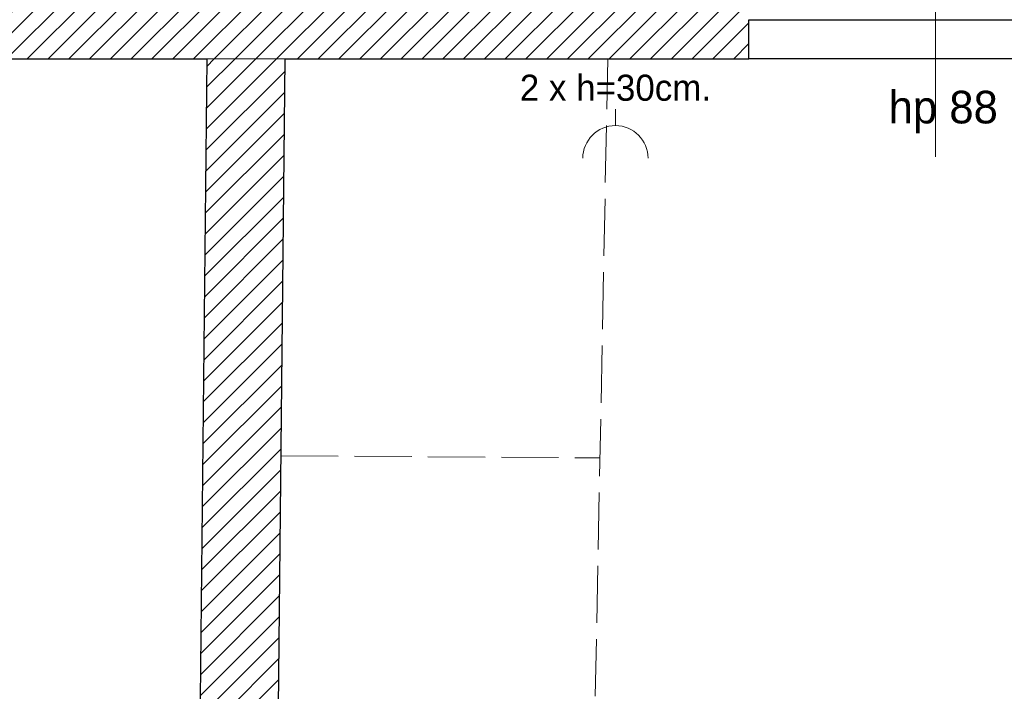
# Model space of a CAD drawing. Header units: millimetres. Extents: x 172139 to 266886, y 89525 to 138225.
# Tile 45 of 72: x 207036 to 210052, y 119207 to 121266. Entities that reach past the tile are written whole.
import ezdxf
from ezdxf.enums import TextEntityAlignment as Align

# ---------------------------------------------------------------- set-up
doc = ezdxf.new("R2010")
doc.units = ezdxf.units.MM
doc.header["$MEASUREMENT"] = 0
doc.linetypes.add('Krawędzie ukryte', pattern=[225, 175, -50])
for name, color, linetype in [('KR_INW', 7, 'Continuous'), ('NAPIS_SODON', 7, 'Continuous'), ('Okna ArchiCADa', 7, 'Continuous'), ('PRZEBUDOWA_GNIAZDA_WTYKOWE_230', 7, 'Continuous'), ('Znaczniki okien ArchiCADa', 7, 'Continuous')]:
    doc.layers.add(name, color=color, linetype=linetype)
for name, color, linetype, lineweight in [('KR_INW_Nr_pióra__1', 7, 'Continuous', 13), ('KR_INW_Nr_pióra__101', 252, 'Continuous', 5), ('KR_INW_Nr_pióra__27', 7, 'Continuous', 25), ('NAPIS_SODON_Nr_pióra__121', 255, 'Continuous', 0), ('Okna ArchiCADa_Nr_pióra__27', 7, 'Continuous', 25), ('Znaczniki okien ArchiCADa_Nr_pióra__7', 7, 'Continuous', 13)]:
    doc.layers.add(name, color=color, linetype=linetype, lineweight=lineweight)
for name, color, linetype, lineweight, true_color in [('Okna ArchiCADa_Nr_pióra__61', 7, 'Continuous', 13, 0x6a6a6a), ('Okna ArchiCADa_Nr_pióra__64', 7, 'Continuous', 13, 0x41c341), ('PRZEBUDOWA_GNIAZDA_WTYKOWE_230_Nr_pióra__4', 7, 'Continuous', 13, 0x029e21), ('Znaczniki okien ArchiCADa_Nr_pióra__20', 7, 'Continuous', 13, 0xb00000), ('Znaczniki okien ArchiCADa_Nr_pióra__44', 7, 'Continuous', 13, 0x029e21)]:
    doc.layers.add(name, color=color, linetype=linetype, lineweight=lineweight, true_color=true_color)
doc.styles.add('GENERATED_STYLE_1', font='txt')
pattern_1 = [(45, (0, 0), (-31.819804, 31.819804), [])]

# ---------------------------------------------------------------- blocks, each defined once
blk = doc.blocks.new('Strop_2', base_point=(188316, 115154.1))
at = {"layer": 'NAPIS_SODON_Nr_pióra__121', "linetype": 'Continuous', "flags": 128}
blk.add_lwpolyline([(224893.2, 113397.6), (205242.2, 113397.6), (204667.3, 113397.6), (188316, 113397.6), (188316, 115154.1), (204667.3, 115154.1), (205241.5, 115154.1), (205242.2, 115154.1), (205242.2, 115394.1), (205241.5, 115154.1), (205174.5, 117823.2), (205315.4, 117824.8), (205315.4, 121145.6), (224463.2, 121145.6)], dxfattribs=at)
blk = doc.blocks.new('Okno dwuskrzydłowe 19_4')
at = {"layer": 'Okna ArchiCADa_Nr_pióra__64', "linetype": 'Continuous'}
for p, q in [((-571.6, 230), (571.6, 230)), ((-571.6, 0), (-546.6, 0)), ((-571.6, -50), (-571.6, 0)), ((-546.6, 25), (-496.6, 25)), ((-546.6, -25), (-546.6, 25)), ((-546.6, 0), (-546.6, -25)), ((-496.6, 25), (-50, 25)), ((-496.6, 25), (-496.6, -25)), ((-496.6, 25), (-50, 25)), ((-496.6, 0), (-50, 0)), ((-50, -25), (-50, 25)), ((-50, 25), (0, 25)), ((0, 25), (0, -25)), ((0, 25), (50, 25)), ((0, -25), (0, 25)), ((50, 25), (496.6, 25)), ((50, 25), (50, -25)), ((50, 25), (496.6, 25)), ((50, 0), (496.6, 0)), ((496.6, -25), (496.6, 25)), ((496.6, 25), (546.6, 25)), ((546.6, 25), (546.6, -25)), ((546.6, -25), (546.6, 0)), ((546.6, 0), (571.6, 0)), ((571.6, -50), (571.6, 0)), ((-546.6, -25), (-521.6, -25)), ((-496.6, -25), (-546.6, -25)), ((-521.6, -25), (-521.6, -50)), ((-50, -25), (-496.6, -25)), ((0, -25), (-50, -25)), ((50, -25), (0, -25)), ((496.6, -25), (50, -25)), ((546.6, -25), (496.6, -25)), ((521.6, -50), (521.6, -25)), ((521.6, -25), (546.6, -25)), ((-521.6, -50), (-571.6, -50)), ((-521.6, -50), (-571.6, -50)), ((0, -50), (-521.6, -50)), ((521.6, -50), (0, -50)), ((571.6, -50), (521.6, -50)), ((521.6, -50), (571.6, -50)), ((-521.6, -300), (521.6, -300)), ((-521.6, -300), (-521.6, -330)), ((521.6, -330), (521.6, -300)), ((-521.6, -330), (521.6, -330))]:
    blk.add_line(p, q, dxfattribs=at)
blk = doc.blocks.new('Znacznik O 19')
at = {"layer": 'Znaczniki okien ArchiCADa_Nr_pióra__20', "linetype": 'Continuous'}
blk.add_line((0, 350), (0, -830), dxfattribs=at)
at = {"layer": 'Znaczniki okien ArchiCADa_Nr_pióra__44', "linetype": 'Continuous'}
for start, end in [(0, 180), (180, 0)]:
    blk.add_arc((0, 500), 150, start, end, dxfattribs=at)
at = {"layer": 'Znaczniki okien ArchiCADa_Nr_pióra__7', "style": 'GENERATED_STYLE_1'}
for tag, p in [('AC_MarkerText_2', (-17.6, 138.6)), ('AC_MarkerText_3', (182.4, 138.7))]:
    blk.add_attdef(tag, text='', height=100, rotation=90, dxfattribs=at).set_placement(p, align=Align.BOTTOM_LEFT)
for tag, p in [('AC_WIDO_ID', (-109.2, 448.3)), ('AC_MarkerText_4', (-144, -758))]:
    blk.add_attdef(tag, text='', height=100, dxfattribs=at).set_placement(p, align=Align.BOTTOM_LEFT)
blk = doc.blocks.new('Wnęka sklepiona płasko 19_4')
at = {"layer": 'Okna ArchiCADa_Nr_pióra__27', "linetype": 'Continuous'}
for p, q in [((-1281.3, 250), (-1281.3, 130)), ((1281.3, 250), (-1281.3, 250)), ((1281.3, 130), (1281.3, 250)), ((-1281.3, 130), (1281.3, 130))]:
    blk.add_line(p, q, dxfattribs=at)
at = {"layer": 'Okna ArchiCADa_Nr_pióra__61', "linetype": 'Continuous'}
blk.add_line((-1281.3, 250), (1281.3, 250), dxfattribs=at)
blk = doc.blocks.new('Ściana_1', base_point=(179075.1, 121675.6))
at = {"layer": 'KR_INW_Nr_pióra__101', "linetype": 'Continuous'}
h = blk.add_hatch(dxfattribs=at)
h.set_pattern_fill('Cegła_licówka', color=256, style=0, pattern_type=2)
h.set_pattern_definition(pattern_1)
h.paths.add_polyline_path([(209269.6, 121525.6), (204126.9, 121525.6), (204126.9, 121475.6), (204126.9, 121145.6), (209269.6, 121145.6), (209269.6, 121375.6), (209269.6, 121425.6)])
at = {"layer": 'KR_INW_Nr_pióra__27', "linetype": 'Continuous', "flags": 128}
for points in [[(205315.4, 121145.6), (207609, 121145.6)], [(207849, 121145.6), (209269.6, 121145.6)]]:
    blk.add_lwpolyline(points, dxfattribs=at)
at = {"layer": 'Okna ArchiCADa', "color": 251, "linetype": 'Continuous', "lineweight": 13, "true_color": 0x6a6a6a, "xscale": -1, "zscale": 1000, "rotation": 180}
blk.add_blockref('Wnęka sklepiona płasko 19_4', (210550.9, 121395.6), dxfattribs=at)
at = {"layer": 'Okna ArchiCADa_Nr_pióra__64', "linetype": 'Continuous', "xscale": -1, "zscale": 1000, "rotation": 180}
blk.add_blockref('Okno dwuskrzydłowe 19_4', (209841.3, 121375.6), dxfattribs=at)
at = {"layer": 'Znaczniki okien ArchiCADa', "color": 14, "lineweight": 13, "true_color": 0xb00000}
ref = blk.add_blockref('Znacznik O 19', (209841.3, 121675.6), dxfattribs=at)
ref.add_attrib('AC_MarkerText_2', '114', dxfattribs={"layer": 'Znaczniki okien ArchiCADa_Nr_pióra__7', "color": 7, "height": 100, "rotation": 90, "style": 'GENERATED_STYLE_1'}).set_placement((209823.6, 121816), align=Align.BOTTOM_LEFT)
ref.add_attrib('AC_MarkerText_3', '150', dxfattribs={"layer": 'Znaczniki okien ArchiCADa_Nr_pióra__7', "color": 7, "height": 100, "rotation": 90, "style": 'GENERATED_STYLE_1'}).set_placement((210023.6, 121814.3), align=Align.BOTTOM_LEFT)
ref.add_attrib('AC_MarkerText_4', 'hp 88', dxfattribs={"layer": 'Znaczniki okien ArchiCADa_Nr_pióra__7', "color": 7, "height": 100, "style": 'GENERATED_STYLE_1'}).set_placement((209697.3, 120917.6), align=Align.BOTTOM_LEFT)
ref.add_attrib('AC_WIDO_ID', 'On1', dxfattribs={"layer": 'Znaczniki okien ArchiCADa_Nr_pióra__7', "color": 7, "height": 100, "style": 'GENERATED_STYLE_1'}).set_placement((209732.1, 122123.9), align=Align.BOTTOM_LEFT)
blk = doc.blocks.new('Ściana_25', base_point=(207854.6, 121675.6))
at = {"layer": 'KR_INW_Nr_pióra__101', "linetype": 'Continuous'}
h = blk.add_hatch(dxfattribs=at)
h.set_pattern_fill('Cegła_licówka', color=256, style=0, pattern_type=2)
h.set_pattern_definition(pattern_1)
h.paths.add_polyline_path([(207609, 121145.6), (207569.6, 117369.8), (207694.6, 117368.5), (207809.6, 117367.3), (207849, 121145.6)])
at = {"layer": 'KR_INW_Nr_pióra__27', "linetype": 'Continuous', "flags": 128}
for points in [[(207609, 121145.6), (207579.3, 118300.8)], [(207809.6, 117367.3), (207849, 121145.6)]]:
    blk.add_lwpolyline(points, dxfattribs=at)
blk = doc.blocks.new('Gniazdo wtykowe podwójne 19_2')
at = {"layer": 'PRZEBUDOWA_GNIAZDA_WTYKOWE_230_Nr_pióra__4', "linetype": 'Continuous'}
blk.add_line((0, 100), (0, 150), dxfattribs=at)
blk.add_arc((0, 0), 100, 0, 180, dxfattribs=at)
at = {"layer": 'PRZEBUDOWA_GNIAZDA_WTYKOWE_230_Nr_pióra__4', "style": 'GENERATED_STYLE_1'}
blk.add_attdef('txt', text='', height=80, rotation=180, dxfattribs=at).set_placement((0, 216.2), align=Align.MIDDLE_CENTER)

msp = doc.modelspace()

# ---------------------------------------------------------------- linework, layer by layer
at = {"layer": 'KR_INW_Nr_pióra__1', "linetype": 'Krawędzie ukryte'}
for p, q in [((208763.5, 117391.9), (208837, 121145.6)), ((207836.4, 119928.6), (208813, 119922.2))]:
    msp.add_line(p, q, dxfattribs=at)

# ---------------------------------------------------------------- block references
at = {"layer": 'KR_INW'}
for name, p in [('Ściana_1', (179075.1, 121675.6)), ('Ściana_25', (207854.6, 121675.6))]:
    msp.add_blockref(name, p, dxfattribs=at)
at = {"layer": 'NAPIS_SODON', "color": 255, "linetype": 'Continuous', "lineweight": 0}
msp.add_blockref('Strop_2', (188316, 115154.1), dxfattribs=at)
at = {"layer": 'PRZEBUDOWA_GNIAZDA_WTYKOWE_230', "color": 104, "linetype": 'Continuous', "lineweight": 13, "true_color": 0x029e21}
ref = msp.add_blockref('Gniazdo wtykowe podwójne 19_2', (208860.5, 120840.8), dxfattribs=dict(at, zscale=1000))
ref.add_attrib('txt', '2 x h=30cm.', dxfattribs={"layer": 'PRZEBUDOWA_GNIAZDA_WTYKOWE_230_Nr_pióra__4', "color": 104, "true_color": 0x029e21, "height": 80, "style": 'GENERATED_STYLE_1'}).set_placement((208860.5, 121057), align=Align.MIDDLE_CENTER)

doc.saveas('drawing.dxf')
